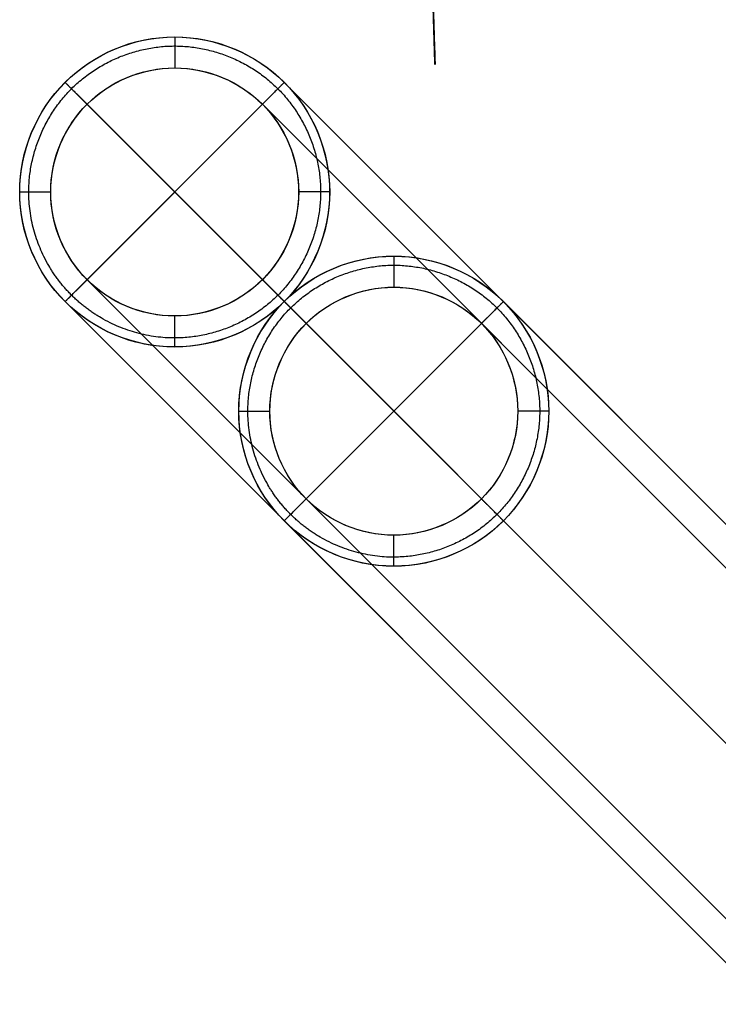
# Model space of a CAD drawing. Header units: millimetres. Extents: x -10999 to 11001, y -4500 to 4500.
# Tile 136 of 256: x -8350 to -7899, y 3392 to 4027. Entities that reach past the tile are written whole.
import ezdxf

# ---------------------------------------------------------------- set-up
doc = ezdxf.new("R2010")
doc.units = ezdxf.units.MM
doc.header["$MEASUREMENT"] = 0
doc.layers.add('Legs', color=7, linetype='Continuous', true_color=0x000000)
doc.layers.add('Tabletop', color=7, linetype='Continuous', true_color=0xd6d6d6)

msp = doc.modelspace()

# ---------------------------------------------------------------- linework, layer by layer
at = {"layer": 'Legs'}
for p, q in [((-8320.83, 3845.1, 94.11), (-8179.41, 3986.52, 94.11)), ((-8179.41, 3845.1, 94.11), (-8320.83, 3986.52, 94.11)), ((-7376.83, 3042.52, 6864.56), (-8320.83, 3986.52, 94.11)), ((-8306.69, 3972.38, 94.11), (-8320.83, 3986.52, 94.11)), ((-8179.41, 3986.52, 94.11), (-8193.55, 3972.38, 94.11)), ((-7235.41, 3042.52, 6864.56), (-8179.41, 3986.52, 94.11)), ((-8193.52, 3859.21, 74.11), (-8306.72, 3972.41, 74.11)), ((-8306.69, 3859.24, 74.11), (-8193.52, 3972.41, 74.11)), ((-7362.69, 3028.38, 6864.56), (-8306.69, 3972.38, 94.11)), ((-7249.55, 3028.38, 6864.56), (-8193.55, 3972.38, 94.11)), ((-7306.12, 2971.81, 6864.56), (-8250.12, 3915.81, 94.11)), ((-8306.69, 3859.24, 94.11), (-8320.83, 3845.1, 94.11)), ((-7362.69, 2915.24, 6864.56), (-8306.69, 3859.24, 94.11)), ((-7249.55, 2915.24, 6864.56), (-8193.55, 3859.24, 94.11)), ((-8179.41, 3845.1, 94.11), (-8193.55, 3859.24, 94.11)), ((-7376.83, 2901.1, 6864.56), (-8320.83, 3845.1, 94.11)), ((-8179.41, 3703.68, 94.11), (-8037.99, 3845.1, 94.11)), ((-8037.99, 3703.68, 94.11), (-8179.41, 3845.1, 94.11)), ((-8165.27, 3830.96, 94.11), (-8179.41, 3845.1, 94.11)), ((-7541.3, 3206.99, 4670.71), (-8179.41, 3845.1, 94.11)), ((-7235.41, 2901.1, 6864.56), (-8179.41, 3845.1, 94.11)), ((-8037.99, 3845.1, 94.11), (-8052.13, 3830.96, 94.11)), ((-7402.6, 3209.72, 4651.14), (-8037.99, 3845.1, 94.11)), ((-8052.1, 3717.79, 74.11), (-8165.3, 3830.99, 74.11)), ((-8165.27, 3717.82, 74.11), (-8052.1, 3830.99, 74.11)), ((-7527.7, 3193.39, 4666.8), (-8165.27, 3830.96, 94.11)), ((-7416.75, 3195.57, 4651.14), (-8052.13, 3830.96, 94.11)), ((-7473.31, 3139, 4651.15), (-8108.7, 3774.39, 94.11)), ((-8165.27, 3717.82, 94.11), (-8179.41, 3703.68, 94.11)), ((-7529.88, 3082.43, 4651.16), (-8165.27, 3717.82, 94.11)), ((-8037.99, 3703.68, 94.11), (-8052.13, 3717.82, 94.11)), ((-7418.93, 3084.62, 4635.5), (-8052.13, 3717.82, 94.11)), ((-7544.02, 3068.29, 4651.16), (-8179.41, 3703.68, 94.11)), ((-7405.33, 3071.02, 4631.59), (-8037.99, 3703.68, 94.11))]:
    msp.add_line(p, q, dxfattribs=at)
for centre, radius in [((-8250.12, 3915.81, 94.11), 100), ((-8250.12, 3915.81, 94.11), 100), ((-8250.12, 3915.81, 94.11), 80), ((-8250.12, 3915.81, 94.11), 80), ((-8108.7, 3774.39, 94.11), 100), ((-8108.7, 3774.39, 94.11), 100), ((-8108.7, 3774.39, 94.11), 80), ((-8108.7, 3774.39, 94.11), 80)]:
    msp.add_circle(centre, radius, dxfattribs=at)
for points in [[(-8320.83, 3845.1, 94.11), (-8302.43, 3826.51, 94.11), (-8250.1, 3804.97, 94.11), (-8171.73, 3837.38, 94.11), (-8139.22, 3915.82, 94.11), (-8171.72, 3994.21, 94.11), (-8250.11, 4026.71, 94.11), (-8328.55, 3994.21, 94.11), (-8360.96, 3915.83, 94.11), (-8339.43, 3863.5, 94.11), (-8320.83, 3845.1, 94.11)], [(-8306.69, 3859.24, 74.11), (-8291.97, 3844.37, 74.11), (-8250.1, 3827.14, 74.11), (-8187.41, 3853.07, 74.11), (-8161.4, 3915.82, 74.11), (-8187.4, 3978.53, 74.11), (-8250.11, 4004.53, 74.11), (-8312.86, 3978.53, 74.11), (-8338.79, 3915.83, 74.11), (-8321.56, 3873.96, 74.11), (-8306.69, 3859.24, 74.11)], [(-8179.41, 3703.68, 94.11), (-8161.01, 3685.08, 94.11), (-8108.68, 3663.55, 94.11), (-8030.3, 3695.96, 94.11), (-7997.8, 3774.4, 94.11), (-8030.3, 3852.79, 94.11), (-8108.69, 3885.29, 94.11), (-8187.13, 3852.78, 94.11), (-8219.54, 3774.41, 94.11), (-8198, 3722.08, 94.11), (-8179.41, 3703.68, 94.11)], [(-8165.27, 3717.82, 74.11), (-8150.55, 3702.95, 74.11), (-8108.68, 3685.72, 74.11), (-8045.98, 3711.65, 74.11), (-8019.98, 3774.4, 74.11), (-8045.98, 3837.11, 74.11), (-8108.69, 3863.11, 74.11), (-8171.44, 3837.1, 74.11), (-8197.37, 3774.41, 74.11), (-8180.14, 3732.54, 74.11), (-8165.27, 3717.82, 74.11)]]:
    msp.add_open_spline(points, degree=3, dxfattribs=at)
for points, weights, degree in [([(-8250.12, 4015.88, 94.11), (-8250.12, 4015.88, 74.11), (-8250.12, 3995.86, 74.11)], [1, 0.707106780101, 1], 2), ([(-8316.69, 3849.24, 79.97), (-8299.37, 3831.74, 79.97), (-8250.1, 3811.46, 79.97), (-8176.32, 3841.98, 79.97), (-8145.72, 3915.82, 79.97), (-8176.32, 3989.62, 79.97), (-8250.11, 4020.21, 79.97), (-8323.96, 3989.61, 79.97), (-8354.47, 3915.83, 79.97), (-8334.19, 3866.56, 79.97), (-8316.69, 3849.24, 79.97)], [0.853553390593, 0.85355339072, 0.853553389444, 0.853553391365, 0.853553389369, 0.85355339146, 0.85355338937, 0.853553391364, 0.853553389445, 0.85355339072, 0.853553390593], 3), ([(-8320.88, 3986.56, 94.11), (-8320.88, 3986.56, 74.11), (-8306.73, 3972.41, 74.11)], [1, 0.707106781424, 1], 2), ([(-8179.37, 3986.56, 94.11), (-8179.37, 3986.56, 74.11), (-8193.52, 3972.41, 74.11)], [1, 0.707106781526, 1], 2), ([(-8350.18, 3915.81, 94.11), (-8350.18, 3915.81, 74.11), (-8330.17, 3915.81, 74.11)], [1, 0.707106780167, 1], 2), ([(-8150.06, 3915.81, 94.11), (-8150.06, 3915.81, 74.11), (-8170.07, 3915.81, 74.11)], [1, 0.7071067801, 1], 2), ([(-8108.7, 3874.45, 94.11), (-8108.7, 3874.45, 74.11), (-8108.7, 3854.44, 74.11)], [1, 0.707106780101, 1], 2), ([(-8175.27, 3707.82, 79.97), (-8157.95, 3690.32, 79.97), (-8108.68, 3670.04, 79.97), (-8034.9, 3700.55, 79.97), (-8004.3, 3774.4, 79.97), (-8034.89, 3848.19, 79.97), (-8108.69, 3878.79, 79.97), (-8182.53, 3848.19, 79.97), (-8213.05, 3774.41, 79.97), (-8192.77, 3725.14, 79.97), (-8175.27, 3707.82, 79.97)], [0.853553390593, 0.85355339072, 0.853553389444, 0.853553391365, 0.853553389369, 0.85355339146, 0.85355338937, 0.853553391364, 0.853553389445, 0.85355339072, 0.853553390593], 3), ([(-8320.83, 3845.1, 94.11), (-8320.83, 3845.1, 74.11), (-8306.69, 3859.24, 74.11)], [1, 0.707106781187, 1], 2), ([(-8179.37, 3845.05, 94.11), (-8179.37, 3845.05, 74.11), (-8193.52, 3859.2, 74.11)], [1, 0.707106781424, 1], 2), ([(-8179.46, 3845.14, 94.11), (-8179.46, 3845.14, 74.11), (-8165.31, 3830.99, 74.11)], [1, 0.707106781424, 1], 2), ([(-8037.95, 3845.14, 94.11), (-8037.95, 3845.14, 74.11), (-8052.1, 3830.99, 74.11)], [1, 0.707106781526, 1], 2), ([(-8250.12, 3815.76, 94.11), (-8250.12, 3815.76, 74.11), (-8250.12, 3835.77, 74.11)], [1, 0.707106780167, 1], 2), ([(-8208.75, 3774.39, 94.11), (-8208.75, 3774.39, 74.11), (-8188.74, 3774.39, 74.11)], [1, 0.707106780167, 1], 2), ([(-8008.63, 3774.39, 94.11), (-8008.63, 3774.39, 74.11), (-8028.65, 3774.39, 74.11)], [1, 0.7071067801, 1], 2), ([(-8179.41, 3703.68, 94.11), (-8179.41, 3703.68, 74.11), (-8165.27, 3717.82, 74.11)], [1, 0.707106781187, 1], 2), ([(-8037.95, 3703.63, 94.11), (-8037.95, 3703.63, 74.11), (-8052.1, 3717.78, 74.11)], [1, 0.707106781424, 1], 2), ([(-8108.7, 3674.33, 94.11), (-8108.7, 3674.33, 74.11), (-8108.7, 3694.34, 74.11)], [1, 0.707106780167, 1], 2)]:
    msp.add_rational_spline(points, weights, degree=degree, dxfattribs=at)
at = {"layer": 'Tabletop'}
for points, weights in [([(-8088.96, 4209.92, 7374.06), (-8085.48, 4098, 7268.42), (-8082.36, 3998.04, 7174.06)], [0.893158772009, 0.946579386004, 1]), ([(-8088.63, 4210.04, 7374.06), (-8085.15, 4098.13, 7268.42), (-8082.05, 3998.16, 7174.06)], [0.893174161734, 0.946587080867, 1])]:
    msp.add_rational_spline(points, weights, degree=2, dxfattribs=at)

doc.saveas('drawing.dxf')
